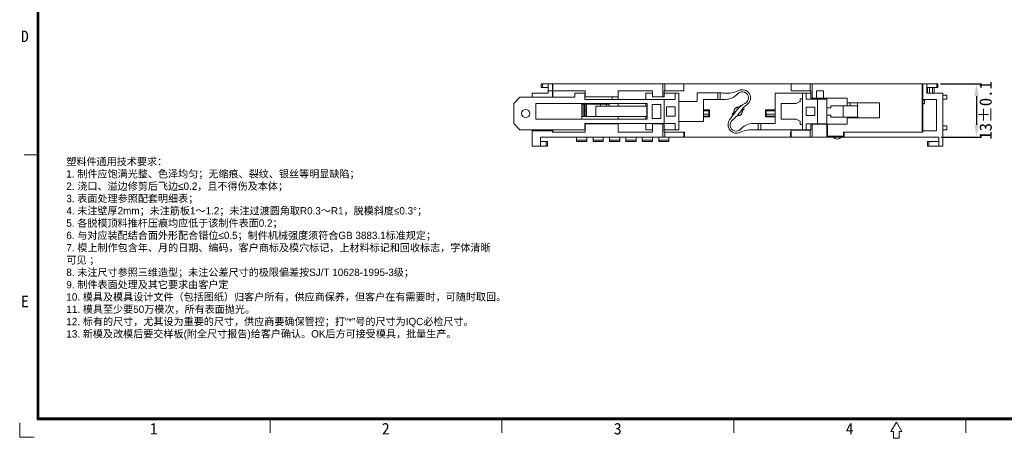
# Model space of a CAD drawing. Header units: inches. Extents: x 830 to 2908, y -1046 to 167.
# Tile 1 of 33: x 2481 to 2721, y -1046 to -944. Entities that reach past the tile are written whole.
import ezdxf
from ezdxf.enums import TextEntityAlignment as Align

# ---------------------------------------------------------------- set-up
doc = ezdxf.new("R2010")
doc.units = ezdxf.units.IN
doc.header["$LTSCALE"] = 23.1
doc.header["$MEASUREMENT"] = 0
doc.header["$PDSIZE"] = -5
doc.layers.get('0').update_dxf_attribs({"lineweight": 18})
doc.layers.get('Defpoints').update_dxf_attribs({"lineweight": 18})
for name, color, linetype, lineweight in [('1_12_1_1', 7, 'Continuous', 18), ('1_13_1_1', 7, 'Continuous', 18), ('1_14_1_1', 7, 'Continuous', 18), ('1_42_1_1', 7, 'Continuous', 18), ('1_43_1', 7, 'Continuous', 18), ('1_44_1_1', 7, 'Continuous', 18), ('1_6', 7, 'Continuous', 18), ('细实线层', 7, 'Continuous', 18)]:
    doc.layers.add(name, color=color, linetype=linetype, lineweight=lineweight)
doc.styles.add('文字样式①', font='txt')
doc.styles.add('鸿蒙CAD', font='txt')
doc.dimstyles.new('标准样式（宋体）', dxfattribs={"dimtxt": 3, "dimasz": 3, "dimexe": 1.25, "dimexo": 0.625, "dimtad": 1, "dimtoh": 1, "dimdec": 8, "dimdsep": 46, "dimtxsty": '文字样式①', "dimcen": 0, "dimdle": 6, "dimadec": 0, "dimazin": 0, "dimtfac": 1, "dimtofl": 0, "dimtmove": 0, "dimatfit": 3, "dimfxl": 0, "dimtolj": 1, "dimarcsym": 0})

# ---------------------------------------------------------------- blocks, each defined once
blk = doc.blocks.new('*D49')
at = {"color": 0, "linetype": 'Continuous', "lineweight": -2, "transparency": 16777216}
for p, q in [((2705.26, -959.16), (2715.28, -959.16)), ((2714.03, -962.16), (2714.03, -969.16)), ((2705.46, -972.16), (2715.28, -972.16))]:
    blk.add_line(p, q, dxfattribs=at)
at = {"color": 0, "transparency": 16777216}
for points in [[(2713.53, -962.16), (2714.53, -962.16), (2714.03, -959.16)], [(2713.53, -969.16), (2714.53, -969.16), (2714.03, -972.16)]]:
    blk.add_solid(points, dxfattribs=at)
at = {"layer": 'Defpoints', "color": 0, "transparency": 16777216}
for p in [(2704.63, -959.16), (2704.83, -972.16), (2714.03, -972.16)]:
    blk.add_point(p, dxfattribs=at)
at = {"color": 0, "transparency": 16777216, "insert": (2716.27, -965.66), "char_height": 3, "attachment_point": 5, "rotation": 90, "style": '文字样式①'}
blk.add_mtext('\\A1;13%%P0.1', dxfattribs=at)
blk = doc.blocks.new('A3板框塑胶件')
at = {"layer": '细实线层'}
for p, q in [((2232.99, -963.79), (2232.99, -672.93)), ((2233.21, -963.56), (2233.21, -673.15)), ((2233.44, -963.34), (2233.44, -673.38)), ((2233.21, -899.15), (2229.82, -899.15)), ((2651.54, -963.79), (2232.99, -963.79)), ((2651.31, -963.56), (2233.21, -963.56)), ((2651.09, -963.34), (2233.44, -963.34)), ((2289.71, -963.56), (2289.71, -966.95)), ((2346.21, -963.56), (2346.21, -966.95)), ((2402.71, -963.56), (2402.71, -966.95)), ((2459.21, -963.56), (2459.21, -966.95)), ((2228.74, -968.03), (2228.74, -964.5)), ((2442.26, -964.35), (2440.91, -966.61)), ((2443.62, -966.61), (2442.26, -964.35)), ((2228.74, -968.03), (2232.28, -968.03)), ((2440.91, -966.61), (2441.59, -966.61)), ((2441.59, -966.61), (2441.59, -968.31)), ((2441.59, -968.31), (2442.94, -968.31)), ((2442.94, -966.61), (2443.62, -966.61)), ((2442.94, -968.31), (2442.94, -966.61))]:
    blk.add_line(p, q, dxfattribs=at)
at = {"layer": '细实线层', "style": '鸿蒙CAD'}
for s, p in [('D', (2229.05, -871.69)), ('E', (2229.05, -936.33)), ('1', (2260.44, -967.37)), ('2', (2316.94, -967.37)), ('3', (2373.44, -967.37)), ('4', (2429.94, -967.37))]:
    blk.add_text(s, height=2.82, dxfattribs=at).set_placement(p)
at = {"layer": '细实线层', "color": 1, "insert": (2240.1, -899.93), "char_height": 1.8, "width": 104.872, "attachment_point": 1, "style": '鸿蒙CAD'}
blk.add_mtext('{\\fHarmonyOS Sans SC Light|b0|i0|c134|p2;塑料件通用技术要求：\\P1. 制件应饱满光整、色泽均匀；无缩痕、裂纹、银丝等明显缺陷； \\P2. 浇口、溢边修剪后飞边≤0.2，且不得伤及本体；\\P3. 表面处理参照配套明细表； \\P4. 未注壁厚2mm；未注筋板1～1.2；未注过渡圆角取R0.3～R1，脱模斜度≤0.3%%D； \\P5. 各脱模顶料推杆压痕均应低于该制件表面0.2； \\P6. 与对应装配结合面外形配合错位≤0.5；制件机械强度须符合GB 3883.1标准规定；\\P7. 模上制作包含年、月的日期、编码，客户商标及模穴标记，上材料标记和回收标志，字体清晰可见 ；\\P8. 未注尺寸参照三维造型；未注公差尺寸的极限偏差按SJ/T 10628-1995-3级；\\P9. 制件表面处理及其它要求由客户定\\P10. 模具及模具设计文件（包括图纸）归客户所有，供应商保养，但客户在有需要时，可随时取回。\\P11. 模具至少要50万模次，所有表面抛光。\\P12. 标有的尺寸，尤其设为重要的尺寸，供应商要确保管控；打\\A1;“\\fHarmonyOS Sans SC Light|b0|i0|c0|p2;*\\fHarmonyOS Sans SC Light|b0|i0|c134|p2;”号的尺寸为IQC必检尺寸。\\A0;\\P13. 新模及改模后要交样板(附全尺寸报告)给客户确认。OK后方可接受模具，批量生产。}', dxfattribs=at)
at = {"layer": '细实线层', "style": '鸿蒙CAD'}
for tag, p in [('V1.0', (2234.95, -692.33)), ('张致远', (2524.51, -959.37)), ('张致远', (2541.55, -959.48)), ('夏鑫岩', (2557.1, -959.28)), ('夏鑫岩', (2573.61, -959.02))]:
    blk.add_attdef(tag, p, '', height=2.5, dxfattribs=at)
for tag, height, p in [('XXXE', 2.5, (2543.53, -937.42)), ('XXXC', 2.5, (2576.55, -937.42)), ('XXXA', 2.5, (2627.31, -937.42)), ('XXXG', 2.5, (2501.04, -944.42)), ('XXXD', 2.5, (2576.55, -944.42)), ('XXXB', 2.5, (2627.31, -944.42)), ('XXXK', 2, (2517.29, -945.44)), ('mm', 2.5, (2543.53, -944.42)), ('XXXM', 2.5, (2504.41, -961.3))]:
    blk.add_attdef(tag, text='', height=height, dxfattribs=at).set_placement(p, align=Align.CENTER)
blk.add_attdef('XXXJ', text='', height=2.5, dxfattribs=at).set_placement((2506.6, -950.4), align=Align.MIDDLE_RIGHT)

msp = doc.modelspace()

# ---------------------------------------------------------------- linework, layer by layer
at = {"color": 0, "linetype": 'Continuous', "lineweight": 0}
for p, q in [((2608.03, -960.06), (2608.03, -959.16)), ((2608.03, -959.16), (2704.63, -959.16)), ((2608.32, -960.06), (2608.32, -959.16)), ((2609.73, -961.46), (2609.73, -959.16)), ((2610.73, -962.46), (2610.73, -959.16)), ((2610.83, -962.46), (2610.83, -959.16)), ((2637.63, -962.36), (2637.63, -959.16)), ((2638.13, -960.86), (2638.13, -959.16)), ((2642.73, -960.86), (2642.73, -959.16)), ((2668.93, -960.86), (2668.93, -959.16)), ((2673.53, -960.86), (2673.53, -959.16)), ((2674.03, -959.16), (2674.03, -962.66)), ((2700.83, -959.16), (2700.83, -970.96)), ((2700.93, -969.16), (2700.93, -959.16)), ((2701.93, -961.46), (2701.93, -959.16)), ((2704.34, -959.16), (2704.34, -960.06)), ((2704.63, -959.16), (2704.63, -960.06)), ((2605.83, -962.46), (2605.83, -961.46)), ((2609.73, -961.46), (2605.83, -961.46)), ((2609.73, -960.06), (2608.03, -960.06)), ((2609.73, -960.86), (2610.73, -960.86)), ((2610.83, -960.86), (2618.73, -960.86)), ((2616.23, -961.46), (2616.23, -962.46)), ((2618.73, -961.46), (2616.23, -961.46)), ((2618.63, -961.46), (2618.63, -962.96)), ((2618.73, -960.86), (2618.73, -962.36)), ((2626.73, -962.96), (2626.73, -960.86)), ((2626.73, -960.86), (2635.13, -960.86)), ((2633.53, -961.46), (2633.53, -962.96)), ((2635.13, -961.46), (2633.53, -961.46)), ((2635.13, -962.36), (2635.13, -960.86)), ((2637.94, -960.86), (2637.94, -962.36)), ((2637.94, -960.86), (2642.73, -960.86)), ((2641.53, -961.46), (2637.94, -961.46)), ((2640.63, -961.46), (2640.63, -962.96)), ((2641.53, -970.36), (2641.53, -961.46)), ((2645.98, -963.46), (2645.98, -961.41)), ((2652, -961.41), (2645.98, -961.41)), ((2651.03, -961.41), (2651.03, -962.96)), ((2651.63, -962.96), (2651.63, -961.41)), ((2655.94, -961.55), (2655.7, -961.79)), ((2664.98, -961.46), (2673.7, -961.46)), ((2664.98, -961.46), (2664.98, -968.86)), ((2668.93, -960.86), (2673.7, -960.86)), ((2671.68, -970.36), (2671.68, -961.46)), ((2672.58, -962.91), (2672.58, -961.46)), ((2673.7, -960.86), (2673.7, -962.66)), ((2675.04, -960.86), (2676.78, -960.86)), ((2675.04, -962.66), (2675.04, -960.86)), ((2676.78, -960.86), (2676.78, -962.66)), ((2704.63, -960.06), (2701.93, -960.06)), ((2705.83, -961.46), (2701.93, -961.46)), ((2705.83, -961.46), (2705.83, -974.36)), ((2601.33, -963.96), (2602.83, -962.46)), ((2601.33, -963.96), (2601.33, -968.86)), ((2616.23, -962.46), (2602.83, -962.46)), ((2606.73, -967.81), (2606.73, -963.96)), ((2606.73, -963.96), (2633.83, -963.96)), ((2617.93, -963.96), (2617.93, -967.81)), ((2640.63, -962.96), (2618.63, -962.96)), ((2626.73, -962.36), (2618.73, -962.36)), ((2625.33, -962.96), (2625.33, -962.36)), ((2626.73, -963.96), (2626.73, -964.66)), ((2633.53, -964.66), (2633.53, -963.96)), ((2633.83, -963.96), (2633.83, -967.81)), ((2635.13, -962.36), (2637.94, -962.36)), ((2637.93, -962.96), (2637.93, -968.86)), ((2645.98, -963.46), (2641.53, -963.46)), ((2647.53, -968.36), (2647.53, -962.96)), ((2647.53, -962.96), (2652.87, -962.96)), ((2666.48, -964.01), (2670.08, -964.01)), ((2666.48, -967.81), (2666.48, -964.01)), ((2671.08, -963.51), (2670.08, -964.01)), ((2671.68, -962.86), (2671.08, -962.86)), ((2671.08, -962.86), (2671.08, -963.51)), ((2677.58, -962.91), (2672.58, -962.91)), ((2673.7, -962.66), (2682.53, -962.66)), ((2675.28, -968.91), (2675.28, -962.91)), ((2677.08, -962.66), (2677.08, -962.91)), ((2677.58, -972.16), (2677.58, -962.66)), ((2682.53, -964.51), (2682.53, -962.66)), ((2682.53, -963.81), (2690.43, -963.81)), ((2683.23, -963.81), (2683.23, -964.51)), ((2685.03, -963.81), (2685.03, -967.51)), ((2690.43, -963.81), (2690.43, -967.51)), ((2700.83, -963.66), (2700.93, -963.66)), ((2704.33, -962.96), (2700.93, -962.96)), ((2701.33, -963.16), (2700.93, -963.16)), ((2700.93, -964.26), (2701.33, -963.86)), ((2701.33, -963.86), (2701.33, -963.16)), ((2704.33, -970.66), (2704.33, -962.96)), ((2705.83, -961.91), (2706.83, -961.91)), ((2706.83, -962.91), (2705.83, -962.91)), ((2706.83, -962.91), (2706.83, -961.91)), ((2624.53, -964.16), (2617.93, -964.16)), ((2618.26, -964.16), (2618.26, -967.11)), ((2618.56, -964.16), (2618.56, -967.11)), ((2618.69, -964.16), (2618.69, -967.11)), ((2619.05, -964.16), (2619.05, -967.11)), ((2621.33, -967.11), (2621.33, -964.66)), ((2633.73, -964.66), (2621.33, -964.66)), ((2622.47, -964.16), (2622.47, -964.66)), ((2623.94, -964.16), (2623.94, -964.66)), ((2624.53, -964.16), (2624.53, -964.66)), ((2633.73, -967.11), (2633.73, -964.66)), ((2635.03, -964.21), (2635.03, -967.61)), ((2635.03, -964.21), (2637.13, -964.21)), ((2637.13, -964.21), (2637.13, -967.61)), ((2638.53, -964.76), (2638.53, -967.06)), ((2638.53, -964.76), (2640.63, -964.76)), ((2640.63, -964.76), (2640.63, -967.06)), ((2647.53, -965.56), (2649.03, -965.56)), ((2647.53, -965.76), (2648.83, -965.76)), ((2648.83, -967.26), (2648.83, -965.76)), ((2649.03, -965.56), (2649.03, -967.26)), ((2654.53, -966.59), (2654.96, -966.16)), ((2655.02, -965.65), (2654.99, -965.63)), ((2655.7, -964.92), (2655.72, -964.95)), ((2656.23, -964.89), (2656.66, -964.46)), ((2656.95, -966.17), (2656.98, -966.2)), ((2657.43, -965.24), (2657, -965.67)), ((2662.63, -965.56), (2664.98, -965.56)), ((2662.63, -967.26), (2662.63, -965.56)), ((2662.83, -965.76), (2664.98, -965.76)), ((2662.83, -967.26), (2662.83, -965.76)), ((2672.58, -964.91), (2674.68, -964.91)), ((2672.58, -966.91), (2672.58, -964.91)), ((2674.68, -966.91), (2674.68, -964.91)), ((2678.58, -965.01), (2677.58, -965.01)), ((2685.24, -964.51), (2678.58, -964.51)), ((2678.58, -964.51), (2678.58, -965.01)), ((2681.58, -967.31), (2681.58, -964.51)), ((2606.73, -967.81), (2633.83, -967.81)), ((2633.73, -967.11), (2617.93, -967.11)), ((2626.73, -967.11), (2626.73, -967.81)), ((2633.53, -967.81), (2633.53, -967.11)), ((2635.03, -967.61), (2637.13, -967.61)), ((2640.63, -967.06), (2638.53, -967.06)), ((2641.53, -968.36), (2647.53, -968.36)), ((2647.53, -966.56), (2648.83, -966.56)), ((2647.53, -967.06), (2648.83, -967.06)), ((2649.03, -967.26), (2647.53, -967.26)), ((2656.27, -966.91), (2656.24, -966.88)), ((2664.98, -967.26), (2662.63, -967.26)), ((2662.83, -966.56), (2664.98, -966.56)), ((2662.83, -967.06), (2664.98, -967.06)), ((2670.08, -967.81), (2666.48, -967.81)), ((2670.08, -967.81), (2671.08, -968.31)), ((2671.08, -968.31), (2671.08, -969.06)), ((2674.68, -966.91), (2672.58, -966.91)), ((2677.58, -966.81), (2678.58, -966.81)), ((2678.58, -966.81), (2678.58, -967.31)), ((2678.58, -967.31), (2685.24, -967.31)), ((2682.53, -969.01), (2682.53, -967.31)), ((2690.43, -967.51), (2682.53, -967.51)), ((2683.23, -967.31), (2683.23, -967.51)), ((2602.83, -970.36), (2601.33, -968.86)), ((2602.83, -970.36), (2618.73, -970.36)), ((2605.83, -974.36), (2605.83, -970.36)), ((2605.83, -970.66), (2610.83, -970.66)), ((2607.33, -970.36), (2607.33, -970.66)), ((2610.73, -970.96), (2610.73, -970.36)), ((2610.73, -970.96), (2618.73, -970.96)), ((2610.83, -970.96), (2610.83, -970.36)), ((2618.63, -968.86), (2618.63, -970.36)), ((2618.63, -968.86), (2640.63, -968.86)), ((2618.73, -970.96), (2618.73, -968.96)), ((2618.73, -968.96), (2626.73, -968.96)), ((2625.33, -968.96), (2625.33, -968.86)), ((2626.73, -970.96), (2626.73, -968.86)), ((2626.73, -970.96), (2635.13, -970.96)), ((2633.53, -968.86), (2633.53, -970.36)), ((2635.13, -970.36), (2633.53, -970.36)), ((2635.13, -970.96), (2635.13, -968.96)), ((2635.13, -968.96), (2637.94, -968.96)), ((2637.63, -972.16), (2637.63, -968.96)), ((2637.94, -970.96), (2637.94, -968.96)), ((2637.94, -970.36), (2641.53, -970.36)), ((2637.94, -970.96), (2642.93, -970.96)), ((2638.13, -972.16), (2638.13, -970.96)), ((2640.63, -968.86), (2640.63, -970.36)), ((2642.73, -972.16), (2642.73, -970.96)), ((2642.93, -972.16), (2642.93, -970.96)), ((2656.57, -970.28), (2656.81, -970.03)), ((2659.33, -970.36), (2673.7, -970.36)), ((2659.64, -968.86), (2664.98, -968.86)), ((2660.88, -968.86), (2660.88, -970.36)), ((2661.48, -970.36), (2661.48, -968.86)), ((2668.73, -970.96), (2668.93, -970.96)), ((2668.73, -972.16), (2668.73, -970.96)), ((2673.7, -970.46), (2668.93, -970.46)), ((2668.93, -970.46), (2668.93, -972.16)), ((2671.08, -969.06), (2671.68, -969.06)), ((2672.58, -968.91), (2677.58, -968.91)), ((2672.58, -970.36), (2672.58, -968.91)), ((2673.53, -972.16), (2673.53, -970.46)), ((2673.7, -969.01), (2677.58, -969.01)), ((2673.7, -970.46), (2673.7, -969.01)), ((2674.03, -972.16), (2674.03, -969.01)), ((2677.08, -968.91), (2677.08, -969.01)), ((2677.58, -970.96), (2677.78, -970.96)), ((2677.78, -969.01), (2682.53, -969.01)), ((2677.78, -969.01), (2677.78, -971.96)), ((2681.63, -970.96), (2700.93, -970.96)), ((2681.63, -971.96), (2681.63, -970.96)), ((2681.83, -970.96), (2681.83, -972.16)), ((2700.83, -970.66), (2704.33, -970.66)), ((2700.93, -969.16), (2700.98, -969.16)), ((2700.93, -970.96), (2700.93, -970.66)), ((2700.98, -970.66), (2700.98, -969.16)), ((2706.83, -969.41), (2705.83, -969.41)), ((2705.83, -970.41), (2706.83, -970.41)), ((2706.83, -969.41), (2706.83, -970.41)), ((2607.83, -972.16), (2607.83, -974.36)), ((2607.83, -972.16), (2704.83, -972.16)), ((2607.83, -973.26), (2609.53, -973.26)), ((2609.24, -973.26), (2609.24, -974.36)), ((2609.53, -973.26), (2609.53, -974.36)), ((2677.78, -971.96), (2681.63, -971.96)), ((2702.13, -973.26), (2704.83, -973.26)), ((2702.13, -974.36), (2702.13, -973.26)), ((2702.42, -974.36), (2702.42, -973.26)), ((2704.83, -974.36), (2704.83, -972.16)), ((2609.53, -974.36), (2605.83, -974.36)), ((2705.83, -974.36), (2702.13, -974.36))]:
    msp.add_line(p, q, dxfattribs=at)
msp.add_circle((2604.23, -966.41), 1, dxfattribs=at)
for centre, radius, start, end in [((2652, -968.41), 7, 85.1562, 90), ((2653.18, -954.46), 7, 265.1562, 295.1203), ((2657, -962.61), 1.5, 294.6415, 134.8745), ((2657, -962.61), 2, 305.5982, 115.1203), ((2652.87, -958.96), 4, 270, 315), ((2659.71, -968.52), 5, 114.6415, 142.0427), ((2648.32, -960.24), 10, 308.6816, 326.7172), ((2576.92, -903.94), 100, 321.1595, 322.0427), ((2655.98, -965.91), 1.05, 76.5881, 193.4119), ((2655.98, -965.91), 1, 76.2464, 204.5362), ((2655.98, -965.91), 1.05, 256.5881, 13.4119), ((2655.98, -965.91), 1, 258.5005, 27.3422), ((2655.98, -965.91), 1.6, 61.4353, 65.1055), ((2660.86, -968.47), 5, 128.7275, 146.7172), ((2655.98, -965.91), 1.6, 24.8945, 35.6105), ((2663.99, -972.37), 10, 125.5982, 128.7275), ((2655.51, -969.21), 2, 157.2793, 295.1209), ((2662.6, -972.92), 10, 141.1595, 153.3703), ((2655.51, -969.21), 1.5, 128.6816, 314.8745), ((2655.98, -965.91), 1.6, 204.8945, 215.1538), ((2659.33, -977.36), 7, 90, 115.1209), ((2659.64, -972.86), 4, 90, 135), ((2617.53, -971.41), 1.25, 216.8699, 223.2972), ((2680.13, -971.41), 1.25, 216.8699, 323.1301)]:
    msp.add_arc(centre, radius, start, end, dxfattribs=at)
at = {"layer": '1_12_1_1', "color": 0, "linetype": 'Continuous', "lineweight": 0}
for p, q in [((2628.63, -972.16), (2628.63, -973.22)), ((2628.63, -972.94), (2631.13, -972.94)), ((2628.63, -973.22), (2631.13, -973.22)), ((2631.13, -973.22), (2631.13, -972.16))]:
    msp.add_line(p, q, dxfattribs=at)
at = {"layer": '1_13_1_1', "color": 0, "linetype": 'Continuous', "lineweight": 0}
for p, q in [((2636.63, -972.16), (2636.63, -973.22)), ((2636.63, -972.94), (2639.13, -972.94)), ((2636.63, -973.22), (2639.13, -973.22)), ((2639.13, -973.22), (2639.13, -972.16))]:
    msp.add_line(p, q, dxfattribs=at)
at = {"layer": '1_14_1_1', "color": 0, "linetype": 'Continuous', "lineweight": 0}
for p, q in [((2616.63, -972.16), (2616.63, -973.22)), ((2616.63, -972.94), (2619.13, -972.94)), ((2616.63, -973.22), (2619.13, -973.22)), ((2619.13, -973.22), (2619.13, -972.16))]:
    msp.add_line(p, q, dxfattribs=at)
at = {"layer": '1_42_1_1', "color": 0, "linetype": 'Continuous', "lineweight": 0}
for p, q in [((2624.63, -972.16), (2624.63, -973.22)), ((2624.63, -972.94), (2627.13, -972.94)), ((2624.63, -973.22), (2627.13, -973.22)), ((2627.13, -973.22), (2627.13, -972.16))]:
    msp.add_line(p, q, dxfattribs=at)
at = {"layer": '1_43_1', "color": 0, "linetype": 'Continuous', "lineweight": 0}
for p, q in [((2632.63, -972.16), (2632.63, -973.22)), ((2632.63, -972.94), (2635.13, -972.94)), ((2632.63, -973.22), (2635.13, -973.22)), ((2635.13, -973.22), (2635.13, -972.16))]:
    msp.add_line(p, q, dxfattribs=at)
at = {"layer": '1_44_1_1', "color": 0, "linetype": 'Continuous', "lineweight": 0}
for p, q in [((2620.63, -972.16), (2620.63, -973.22)), ((2620.63, -972.94), (2623.13, -972.94)), ((2620.63, -973.22), (2623.13, -973.22)), ((2623.13, -973.22), (2623.13, -972.16))]:
    msp.add_line(p, q, dxfattribs=at)
at = {"layer": '1_6', "color": 0, "linetype": 'Continuous', "lineweight": 0}
for p, q in [((2702.13, -960.06), (2702.13, -961.46)), ((2702.56, -960.06), (2702.56, -961.46)), ((2703.32, -961.46), (2703.32, -960.06)), ((2703.76, -960.06), (2703.76, -961.46))]:
    msp.add_line(p, q, dxfattribs=at)

# ---------------------------------------------------------------- block references
at = {"color": 142}
msp.add_blockref('A3板框塑胶件', (252.25, -77.31), dxfattribs=at)

# ---------------------------------------------------------------- dimensions: what is measured, and where the dimension line sits
dim = msp.add_linear_dim(base=(2714.03, -972.16), p1=(2704.63, -959.16), p2=(2704.83, -972.16), angle=90, text='<>%%P0.1', dimstyle='标准样式（宋体）', override={"dimtad": 2, "dimdec": 1, "dimtdec": 1, "dimarcsym": 1}, dxfattribs=at)
dim.commit()
dim.dimension.update_dxf_attribs({"geometry": '*D49', "text_midpoint": (2714.03, -965.66), "dimtype": 160})

doc.saveas('drawing.dxf')
